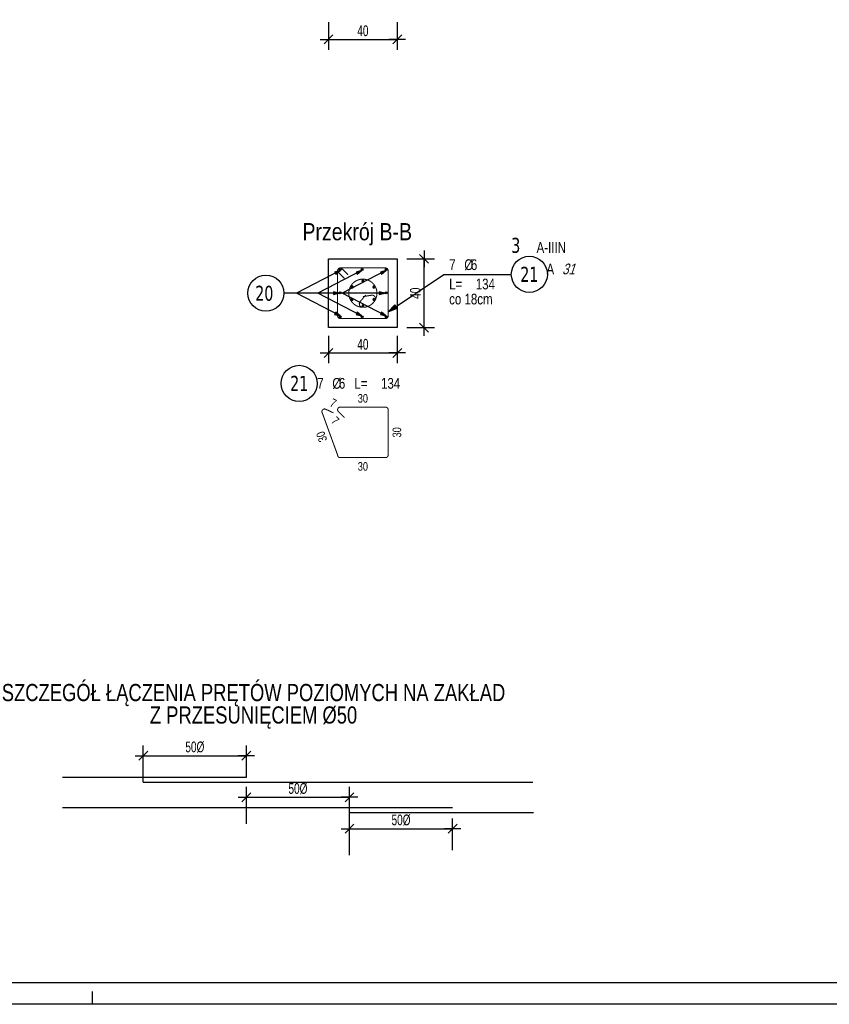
# Model space of a CAD drawing. Header units: millimetres. Extents: x 794 to 22817, y 194 to 7636.
# Tile 8 of 16: x 1951 to 2423, y 557 to 1130. Entities that reach past the tile are written whole.
import ezdxf
from ezdxf.enums import TextEntityAlignment as Align

# ---------------------------------------------------------------- set-up
doc = ezdxf.new("R2010")
doc.units = ezdxf.units.MM
doc.header["$LTSCALE"] = 25
for name, color, linetype in [('BA_pdz', 2, 'Continuous'), ('BA_ram', 2, 'Continuous'), ('BA_txg', 3, 'Continuous'), ('BA_wym', 1, 'Continuous'), ('BD_wis', 2, 'Continuous'), ('BZ_odn', 1, 'Continuous'), ('BZ_opi1', 7, 'Continuous'), ('BZ_opi2', 4, 'Continuous'), ('BZ_opi3', 30, 'Continuous'), ('BZ_opi4', 53, 'Continuous'), ('BZ_P_prz', 4, 'Continuous'), ('BZ_P_strz', 3, 'Continuous'), ('BZ_P_wid', 3, 'Continuous'), ('BZ_P_wyc', 134, 'Continuous'), ('BZ_pom', 6, 'Continuous'), ('BZ_wym', 1, 'Continuous')]:
    doc.layers.add(name, color=color, linetype=linetype)
doc.styles.add('BIKTBG', font='tahoma.ttf', dxfattribs={"width": 0.85})
doc.styles.add('BIKTC', font='bikromsw.shx', dxfattribs={"width": 0.85})
doc.styles.add('BIKTG', font='bikromsw.shx', dxfattribs={"width": 0.8})
doc.styles.add('BIKTS', font='bikromsw.shx', dxfattribs={"width": 0.8})
doc.styles.add('BIKWYM', font='bikromsw.shx', dxfattribs={"width": 0.7})
doc.dimstyles.new('BA_KR_25_cm', dxfattribs={"dimscale": 0.25, "dimtxt": 25, "dimasz": 1.666667, "dimexe": 24, "dimexo": 0, "dimgap": 0, "dimtad": 0, "dimdec": 1, "dimrnd": 0.5, "dimzin": 9, "dimdsep": 46, "dimtxsty": 'BIKWYM', "dimblk": 'WYM-KR', "dimcen": 0, "dimdle": 20, "dimclrd": 256, "dimclre": 256, "dimclrt": 7, "dimadec": 0, "dimazin": 0, "dimtfac": 0.033333, "dimtdec": 1, "dimtmove": 0, "dimatfit": 3, "dimldrblk": 'WYM-KR', "dimfxl": 1, "dimtvp": 0.8, "dimtolj": 1, "dimarcsym": 0})
doc.dimstyles.new('BA_ST_25_cm', dxfattribs={"dimscale": 0.25, "dimtxt": 25, "dimasz": 1.666667, "dimexe": 24, "dimexo": 0, "dimgap": 0, "dimtad": 0, "dimdec": 1, "dimrnd": 0.5, "dimdsep": 46, "dimtxsty": 'BIKWYM', "dimblk": 'WYM-ST', "dimcen": 0, "dimdle": 20, "dimclrd": 256, "dimclre": 256, "dimclrt": 7, "dimadec": 0, "dimazin": 0, "dimtfac": 0.033333, "dimtdec": 1, "dimtix": 1, "dimtmove": 2, "dimatfit": 3, "dimldrblk": 'WYM-ST', "dimfxl": 1, "dimtvp": 0.8, "dimtolj": 1, "dimtzin": 0, "dimarcsym": 0})

# ---------------------------------------------------------------- blocks, each defined once
blk = doc.blocks.new('PRET3')
blk.add_hatch(color=0).paths.add_polyline_path([(0.5, 0, 1), (-0.5, 0, 1)])
at = {"color": 0}
blk.add_circle((0, 0), 0.5, dxfattribs=at)
blk = doc.blocks.new('WYM-KR')
at = {"linetype": 'ByBlock'}
blk.add_line((11.52, 0), (-11.52, 0), dxfattribs=at)
at = {"color": 7, "linetype": 'ByBlock'}
blk.add_line((6.24, 6.24), (-6.24, -6.24), dxfattribs=at)
blk = doc.blocks.new('*D33')
at = {"layer": 'BA_wym', "lineweight": -2}
for p, q in [((2023.33, 685.89), (2023.33, 707.39)), ((2083.33, 688.89), (2083.33, 707.39)), ((2023.75, 701.39), (2082.91, 701.39))]:
    blk.add_line(p, q, dxfattribs=at)
at = {"layer": 'Defpoints', "color": 0}
for p in [(2083.33, 701.39), (2083.33, 688.89), (2023.33, 685.89)]:
    blk.add_point(p, dxfattribs=at)
at = {"layer": 'BA_wym', "lineweight": -2, "xscale": 0.4166666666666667, "yscale": 0.4166666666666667, "zscale": 0.4166666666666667, "rotation": 180}
blk.add_blockref('WYM-KR', (2023.33, 701.39), dxfattribs=at)
at = {"layer": 'BA_wym', "lineweight": -2, "xscale": 0.4166666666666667, "yscale": 0.4166666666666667, "zscale": 0.4166666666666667}
blk.add_blockref('WYM-KR', (2083.33, 701.39), dxfattribs=at)
at = {"layer": 'BA_wym', "color": 7, "insert": (2053.33, 706.39), "char_height": 6.25, "attachment_point": 5, "style": 'BIKWYM'}
blk.add_mtext('\\A1;{\\A1;50%%C}', dxfattribs=at)
blk = doc.blocks.new('*D34')
at = {"layer": 'BA_wym', "lineweight": -2}
for p, q in [((2083.33, 661.7), (2083.33, 683.2)), ((2143.33, 664.7), (2143.33, 683.2)), ((2083.75, 677.2), (2142.91, 677.2))]:
    blk.add_line(p, q, dxfattribs=at)
at = {"layer": 'Defpoints', "color": 0}
for p in [(2143.33, 677.2), (2143.33, 664.7), (2083.33, 661.7)]:
    blk.add_point(p, dxfattribs=at)
at = {"layer": 'BA_wym', "lineweight": -2, "xscale": 0.4166666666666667, "yscale": 0.4166666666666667, "zscale": 0.4166666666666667, "rotation": 180}
blk.add_blockref('WYM-KR', (2083.33, 677.2), dxfattribs=at)
at = {"layer": 'BA_wym', "lineweight": -2, "xscale": 0.4166666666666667, "yscale": 0.4166666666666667, "zscale": 0.4166666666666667}
blk.add_blockref('WYM-KR', (2143.33, 677.2), dxfattribs=at)
at = {"layer": 'BA_wym', "color": 7, "insert": (2113.33, 682.2), "char_height": 6.25, "attachment_point": 5, "style": 'BIKWYM'}
blk.add_mtext('\\A1;{\\A1;50%%C}', dxfattribs=at)
blk = doc.blocks.new('*D35')
at = {"layer": 'BA_wym', "lineweight": -2}
for p, q in [((2143.33, 643.42), (2143.33, 664.92)), ((2203.33, 646.42), (2203.33, 664.92)), ((2143.75, 658.92), (2202.91, 658.92))]:
    blk.add_line(p, q, dxfattribs=at)
at = {"layer": 'Defpoints', "color": 0}
for p in [(2203.33, 658.92), (2143.33, 643.42), (2203.33, 646.42)]:
    blk.add_point(p, dxfattribs=at)
at = {"layer": 'BA_wym', "lineweight": -2, "xscale": 0.4166666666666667, "yscale": 0.4166666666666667, "zscale": 0.4166666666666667, "rotation": 180}
blk.add_blockref('WYM-KR', (2143.33, 658.92), dxfattribs=at)
at = {"layer": 'BA_wym', "lineweight": -2, "xscale": 0.4166666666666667, "yscale": 0.4166666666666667, "zscale": 0.4166666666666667}
blk.add_blockref('WYM-KR', (2203.33, 658.92), dxfattribs=at)
at = {"layer": 'BA_wym', "color": 7, "insert": (2173.33, 663.92), "char_height": 6.25, "attachment_point": 5, "style": 'BIKWYM'}
blk.add_mtext('\\A1;{\\A1;50%%C}', dxfattribs=at)
blk = doc.blocks.new('WYM-ST')
blk.add_hatch(color=256).paths.add_polyline_path([(-13, 2.9), (0, 0), (-13, -2.9)])
blk.add_lwpolyline([(0, 0), (-13, 2.9), (-13, -2.9), (0, 0)])
blk = doc.blocks.new('bik_BlkOpPret', base_point=(1524.45, 7050.26))
at = {"layer": 'BZ_opi1', "style": 'BIKTS', "width": 0.6}
for tag, p in [('SZTUK', (1533.83, 7057.76)), ('PRZEDR_FI', (1554.72, 7057.76)), ('PRZEKROJ', (1563.29, 7057.76)), ('PRZEDR_L', (1533.83, 7024.01)), ('DLUGOSC', (1568.65, 7024.01)), ('UWAGA', (1533.83, 6997.76))]:
    blk.add_attdef(tag, p, '', height=18.75, dxfattribs=at)
at = {"layer": 'BZ_opi2', "style": 'BIKTBG', "width": 0.6}
blk.add_attdef('NUMER', text='', height=26.25, dxfattribs=at).set_placement((1620.77, 7050.26), align=Align.MIDDLE_CENTER)
at = {"layer": 'BZ_pom', "width": 0.6}
for tag, p, height, style in [('POZYCJA', (1589.27, 7087.76), 26.25, 'BIKTBG'), ('GATUNEK', (1630.22, 7087.76), 18.75, 'BIKTS'), ('METODA_L', (1639.09, 7050.26), 18.75, 'BIKTS'), ('EURO_KOD', (1663.74, 7050.26), 18.75, 'BIKTS')]:
    blk.add_attdef(tag, p, '', height=height, dxfattribs=dict(at, style=style))
at = {"layer": 'BZ_wym', "width": 0.6}
for tag, p, height, style, flags in [('PRZEDR_NR', (1533.83, 6969.63), 26.25, 'BIKTBG', 1), ('PRZEDR_SZT', (1533.83, 6941.51), 18.75, 'BIKTS', 1), ('TYP_PRETA', (1533.83, 6913.38), 18.75, 'BIKTS', 3), ('EURO_KOD_SEGMENTY', (1567.58, 6885.26), 18.75, 'BIKTS', 3), ('HAK_1', (1533.83, 6857.13), 18.75, 'BIKTS', 3), ('HAK_2', (1533.83, 6829.01), 18.75, 'BIKTS', 3), ('ID', (1533.83, 6800.88), 18.75, 'BIKTS', 3), ('ID_C', (1533.83, 6772.76), 18.75, 'BIKTS', 3), ('b_atr_0', (1533.83, 6744.63), 18.75, 'BIKTS', 3)]:
    blk.add_attdef(tag, p, '', height=height, dxfattribs=dict(at, style=style, flags=flags))
blk = doc.blocks.new('bik_BlkOpPretW', base_point=(4584.01, 2498.44))
at = {"layer": 'BZ_opi2', "style": 'BIKTBG', "width": 0.8}
blk.add_attdef('NUMER', text='', height=17.5, dxfattribs=at).set_placement((4615.01, 2498.44), align=Align.MIDDLE_CENTER)
at = {"layer": 'BZ_opi4', "style": 'BIKTS', "width": 0.8}
for tag, p in [('SZTUK', (4635.46, 2492.19)), ('PRZEDR_FI', (4663.08, 2492.19)), ('PRZEKROJ', (4670.7, 2492.19)), ('PRZEDR_L', (4688.79, 2492.19)), ('DLUGOSC', (4719.75, 2492.19))]:
    blk.add_attdef(tag, p, '', height=12.5, dxfattribs=at)
at = {"layer": 'BZ_pom', "width": 0.8}
for tag, p, height, style, flags in [('POZYCJA', (4635.46, 2473.44), 17.5, 'BIKTBG', 3), ('GATUNEK', (4635.46, 2454.69), 12.5, 'BIKTS', 1), ('METODA_L', (4635.46, 2417.19), 12.5, 'BIKTS', 3)]:
    blk.add_attdef(tag, p, '', height=height, dxfattribs=dict(at, style=style, flags=flags))
at = {"layer": 'BZ_wym', "width": 0.8}
for tag, p, height, style, flags in [('UWAGA', (4635.46, 2435.94), 12.5, 'BIKTS', 1), ('TYP_PRETA', (4635.46, 2398.44), 12.5, 'BIKTS', 3), ('PRZEDR_NR', (4635.46, 2379.69), 17.5, 'BIKTBG', 1), ('PRZEDR_SZT', (4635.46, 2360.94), 12.5, 'BIKTS', 1), ('EURO_KOD', (4635.46, 2342.19), 12.5, 'BIKTS', 3), ('EURO_KOD_SEGMENTY', (4665.46, 2342.19), 12.5, 'BIKTS', 3), ('HAK_1', (4635.46, 2323.44), 12.5, 'BIKTS', 3), ('HAK_2', (4635.46, 2304.69), 12.5, 'BIKTS', 3), ('ID', (4635.46, 2285.94), 12.5, 'BIKTS', 3), ('ID_C', (4635.46, 2267.19), 12.5, 'BIKTS', 3), ('b_atr_0', (4635.46, 2248.44), 12.5, 'BIKTS', 3)]:
    blk.add_attdef(tag, p, '', height=height, dxfattribs=dict(at, style=style, flags=flags))
blk = doc.blocks.new('*D77')
at = {"layer": 'BA_wym', "lineweight": -2}
for p, q in [((2131.11, 945.71), (2131.11, 929.71)), ((2171.11, 945.71), (2171.11, 929.71)), ((2131.53, 935.71), (2170.69, 935.71))]:
    blk.add_line(p, q, dxfattribs=at)
at = {"layer": 'Defpoints', "color": 0}
for p in [(2131.11, 945.71), (2171.11, 945.71), (2171.11, 935.71)]:
    blk.add_point(p, dxfattribs=at)
at = {"layer": 'BA_wym', "lineweight": -2, "xscale": 0.4166666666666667, "yscale": 0.4166666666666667, "zscale": 0.4166666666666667, "rotation": 180}
blk.add_blockref('WYM-KR', (2131.11, 935.71), dxfattribs=at)
at = {"layer": 'BA_wym', "lineweight": -2, "xscale": 0.4166666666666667, "yscale": 0.4166666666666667, "zscale": 0.4166666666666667}
blk.add_blockref('WYM-KR', (2171.11, 935.71), dxfattribs=at)
at = {"layer": 'BA_wym', "color": 7, "insert": (2151.11, 940.71), "char_height": 6.25, "attachment_point": 5, "style": 'BIKWYM'}
blk.add_mtext('\\A1;40', dxfattribs=at)
blk = doc.blocks.new('*D78')
at = {"layer": 'BA_wym', "lineweight": -2}
for p, q in [((2176.72, 990.46), (2192.72, 990.46)), ((2186.72, 950.88), (2186.72, 990.05)), ((2176.72, 950.46), (2192.72, 950.46))]:
    blk.add_line(p, q, dxfattribs=at)
at = {"layer": 'Defpoints', "color": 0}
for p in [(2176.72, 990.46), (2186.72, 990.46), (2176.72, 950.46)]:
    blk.add_point(p, dxfattribs=at)
at = {"layer": 'BA_wym', "lineweight": -2, "xscale": 0.4166666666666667, "yscale": 0.4166666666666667, "zscale": 0.4166666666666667}
for p, rotation in [((2186.72, 990.46), 90), ((2186.72, 950.46), 270)]:
    blk.add_blockref('WYM-KR', p, dxfattribs=dict(at, rotation=rotation))
at = {"layer": 'BA_wym', "color": 7, "insert": (2181.72, 970.46), "char_height": 6.25, "attachment_point": 5, "rotation": 90, "style": 'BIKWYM'}
blk.add_mtext('\\A1;40', dxfattribs=at)
blk = doc.blocks.new('*D79')
at = {"layer": 'BA_wym', "lineweight": -2}
for p, q in [((2131.11, 1128.12), (2131.11, 1112.12)), ((2171.11, 1128.12), (2171.11, 1112.12)), ((2131.53, 1118.12), (2170.69, 1118.12))]:
    blk.add_line(p, q, dxfattribs=at)
at = {"layer": 'Defpoints', "color": 0}
for p in [(2131.11, 1128.12), (2171.11, 1128.12), (2171.11, 1118.12)]:
    blk.add_point(p, dxfattribs=at)
at = {"layer": 'BA_wym', "lineweight": -2, "xscale": 0.4166666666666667, "yscale": 0.4166666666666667, "zscale": 0.4166666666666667, "rotation": 180}
blk.add_blockref('WYM-KR', (2131.11, 1118.12), dxfattribs=at)
at = {"layer": 'BA_wym', "lineweight": -2, "xscale": 0.4166666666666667, "yscale": 0.4166666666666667, "zscale": 0.4166666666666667}
blk.add_blockref('WYM-KR', (2171.11, 1118.12), dxfattribs=at)
at = {"layer": 'BA_wym', "color": 7, "insert": (2151.11, 1123.12), "char_height": 6.25, "attachment_point": 5, "style": 'BIKWYM'}
blk.add_mtext('\\A1;40', dxfattribs=at)

msp = doc.modelspace()

# ---------------------------------------------------------------- linework, layer by layer
at = {"layer": 'BA_pdz', "color": 1}
msp.add_line((1993.78, 556.74), (1993.78, 564.24), dxfattribs=at)
at = {"layer": 'BA_ram', "color": 1}
msp.add_lwpolyline([(793.78, 556.74), (793.78, 2041.74), (2893.78, 2041.74), (2893.78, 556.74)], close=True, dxfattribs=at)
at = {"layer": 'BA_ram'}
msp.add_lwpolyline([(868.78, 569.24), (868.78, 2029.24), (2881.28, 2029.24), (2881.28, 569.24)], close=True, dxfattribs=at)
at = {"layer": 'BD_wis'}
msp.add_lwpolyline([(2131.11, 950.46), (2131.11, 990.46), (2171.11, 990.46), (2171.11, 950.46), (2131.11, 950.46)], dxfattribs=at)
at = {"layer": 'BZ_odn'}
msp.add_circle((2248, 981.45), 10.5, dxfattribs=at)
at = {"layer": 'BZ_odn', "color": 252}
for centre in [(2094.7, 970.46), (2114.06, 918.01)]:
    msp.add_circle(centre, 10.5, dxfattribs=at)
at = {"layer": 'BZ_P_strz', "const_width": 0.6}
msp.add_lwpolyline([(2142.51, 981.19), (2138.97, 984.73, 0.668179), (2136.41, 983.66), (2136.41, 957.26, 0.414214), (2137.91, 955.76), (2164.31, 955.76, 0.414214), (2165.81, 957.26), (2165.81, 983.66, 0.414214), (2164.31, 985.16), (2137.91, 985.16, 0.668179), (2136.85, 982.6), (2140.39, 979.07)], format="xyb", dxfattribs=at)
at = {"layer": 'BZ_P_strz', "color": 8, "const_width": 0.6}
for points in [[(2151.62, 962.28, 0.021545), (2151.72, 962.29, 0.001542), (2151.77, 962.29, 0.002997), (2151.87, 962.3, 0.015437), (2152.37, 962.36, 0.003373), (2152.48, 962.38, 0.017213), (2153.03, 962.49, 0.003702), (2153.15, 962.52, 0.015729), (2153.64, 962.67, 0.002347), (2153.72, 962.69, 0.017313), (2154.25, 962.89, 0.004015), (2154.37, 962.94, 0.017394), (2154.88, 963.18, 0.000223), (2154.89, 963.19, 0.017568), (2155.39, 963.47, 0.004035), (2155.5, 963.54, 0.017339), (2155.97, 963.86, 0.002135), (2156.03, 963.9, 0.015864), (2156.44, 964.23, 0.003763), (2156.53, 964.31, 0.017205), (2156.94, 964.7, 0.003279), (2157.01, 964.77, 0.015423), (2157.35, 965.15, 0.003126), (2157.42, 965.23, 0.017232), (2157.77, 965.67, 0.001548), (2157.8, 965.72, 0.174661), (2159.29, 971.07, 0.414214), (2150.51, 978.64, 0.414214), (2142.93, 969.86, 0.404793), (2151.45, 962.27)], [(2151.94, 968.39), (2149.55, 965.63, 0.500731), (2150.28, 962.34)], [(2158.49, 966.98, 0.500731), (2156.06, 969.29), (2152.45, 968.68)]]:
    msp.add_lwpolyline(points, format="xyb", dxfattribs=at)
msp.add_lwpolyline([(2152.82, 969.41), (2152.14, 968.63), (2151.13, 968.46)], dxfattribs=at)
at = {"layer": 'BZ_P_wid'}
for p, q in [((1976.3, 688.89), (2083.33, 688.89)), ((2023.33, 685.89), (2249.94, 685.89)), ((1976.3, 671.3), (2203.33, 671.3)), ((2143.33, 668.3), (2250.36, 668.3))]:
    msp.add_line(p, q, dxfattribs=at)
at = {"layer": 'BZ_P_wyc', "linetype": 'Continuous', "const_width": 0.6}
msp.add_lwpolyline([(2133.96, 900.87), (2129.43, 902.98, 0.668179), (2127.38, 901.11), (2136.41, 876.3, 0.414214), (2137.91, 874.8), (2164.31, 874.8, 0.414214), (2165.81, 876.3), (2165.81, 902.7, 0.414214), (2164.31, 904.2), (2137.91, 904.2, 0.668179), (2136.85, 901.64), (2140.39, 898.11)], format="xyb", dxfattribs=at)

# ---------------------------------------------------------------- block references
ref = msp.add_blockref('bik_BlkOpPret', (2198.21, 981.45))
ref.add_attrib('NUMER', '21', dxfattribs={"layer": 'BZ_opi2', "height": 8.75, "style": 'BIKTBG', "width": 0.8}).set_placement((2248, 981.45), align=Align.MIDDLE_CENTER)
ref.add_attrib('POZYCJA', '3', (2237.5, 993.95), dxfattribs={"layer": 'BZ_pom', "height": 8.75, "style": 'BIKTBG', "width": 0.8})
ref.add_attrib('SZTUK', '7', (2201.34, 983.95), dxfattribs={"layer": 'BZ_opi1', "height": 6.25, "style": 'BIKTS', "width": 0.8})
ref.add_attrib('GATUNEK', 'A-IIIN', (2252.21, 993.95), dxfattribs={"layer": 'BZ_pom', "height": 6.25, "style": 'BIKTS', "width": 0.8})
ref.add_attrib('PRZEKROJ', '6', (2213.96, 983.95), dxfattribs={"layer": 'BZ_opi1', "height": 6.25, "style": 'BIKTS', "width": 0.8})
ref.add_attrib('DLUGOSC', '134', (2216.82, 972.7), dxfattribs={"layer": 'BZ_opi1', "height": 6.25, "style": 'BIKTS', "width": 0.8})
ref.add_attrib('UWAGA', 'co 18cm', (2201.34, 963.95), dxfattribs={"layer": 'BZ_opi1', "height": 6.25, "style": 'BIKTS', "width": 0.8})
ref.add_attrib('METODA_L', 'A', (2257.98, 981.45), dxfattribs={"layer": 'BZ_pom', "height": 6.25, "style": 'BIKTS', "width": 0.8})
ref.add_attrib('PRZEDR_FI', '%%c', (2210.15, 983.95), dxfattribs={"layer": 'BZ_opi1', "height": 6.25, "style": 'BIKTS', "width": 0.8})
ref.add_attrib('PRZEDR_L', 'L=', (2201.34, 972.7), dxfattribs={"layer": 'BZ_opi1', "height": 6.25, "style": 'BIKTS', "width": 0.8})
ref.add_attrib('EURO_KOD', '31', (2267.02, 981.45), dxfattribs={"layer": 'BZ_pom', "height": 6.25, "style": 'BIKTS', "oblique": 18, "width": 0.8})
ref = msp.add_blockref('bik_BlkOpPretW', (2098.56, 918.01))
ref.add_attrib('NUMER', '21', dxfattribs={"layer": 'BZ_opi2', "height": 8.75, "style": 'BIKTBG', "width": 0.8}).set_placement((2114.06, 918.01), align=Align.MIDDLE_CENTER)
ref.add_attrib('SZTUK', '7', (2124.54, 914.89), dxfattribs={"layer": 'BZ_opi4', "height": 6.25, "style": 'BIKTS', "width": 0.8})
ref.add_attrib('PRZEKROJ', '6', (2137.16, 914.89), dxfattribs={"layer": 'BZ_opi4', "height": 6.25, "style": 'BIKTS', "width": 0.8})
ref.add_attrib('DLUGOSC', '134', (2161.68, 914.89), dxfattribs={"layer": 'BZ_opi4', "height": 6.25, "style": 'BIKTS', "width": 0.8})
ref.add_attrib('PRZEDR_FI', '%%c', (2133.35, 914.89), dxfattribs={"layer": 'BZ_opi4', "height": 6.25, "style": 'BIKTS', "width": 0.8})
ref.add_attrib('PRZEDR_L', 'L=', (2146.2, 914.89), dxfattribs={"layer": 'BZ_opi4', "height": 6.25, "style": 'BIKTS', "width": 0.8})
at = {"layer": 'BZ_P_prz', "xscale": 1.2, "yscale": 1.2, "zscale": 1.2}
for p in [(2137.87, 984.25), (2150.64, 984.25), (2164.64, 984.25), (2137.87, 970.73), (2164.64, 970.73), (2137.87, 956.73), (2150.64, 956.73), (2164.64, 956.73)]:
    msp.add_blockref('PRET3', p, dxfattribs=at)
at = {"layer": 'BZ_P_prz', "color": 8, "xscale": -1.2, "yscale": 1.2, "zscale": 1.2}
for p, rotation in [((2144.79, 974.11), 149.9999999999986), ((2151.11, 977.76), 89.99999999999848), ((2157.43, 974.11), 29.99999999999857), ((2144.79, 966.81), 209.9999999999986), ((2151.11, 963.16), 269.9999999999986), ((2157.43, 966.81), 329.9999999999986)]:
    msp.add_blockref('PRET3', p, dxfattribs=dict(at, rotation=rotation))

# ---------------------------------------------------------------- texts
at = {"layer": 'BA_txg', "style": 'BIKTG'}
for s, width, p in [('Przekrój B-B', 0.85, (2147.84, 1006.26)), ('SZCZEGÓŁ ŁĄCZENIA PRĘTÓW POZIOMYCH NA ZAKŁAD', 0.8, (2087.47, 738.13)), ('Z PRZESUNIĘCIEM %%C50', 0.8, (2087.47, 725.08))]:
    msp.add_text(s, height=10, dxfattribs=dict(at, width=width)).set_placement(p, align=Align.MIDDLE_CENTER)
at = {"layer": 'BZ_opi2', "linetype": 'Continuous', "style": 'BIKTBG', "width": 0.8}
msp.add_text('20', height=8.75, dxfattribs=at).set_placement((2093.75, 970.44), align=Align.MIDDLE_CENTER)
at = {"layer": 'BZ_opi3', "style": 'BIKTC', "width": 0.8}
for s, rotation, p in [('30', 359.9998, (2151.11, 909.3)), ('7', 334.9998, (2133.85, 906.55)), ('7', 315, (2135.01, 896.27)), ('30', 109.9998, (2127.1, 886.96)), ('30', 90, (2170.91, 889.5))]:
    msp.add_text(s, height=5, rotation=rotation, dxfattribs=at).set_placement(p, align=Align.MIDDLE_CENTER)
msp.add_text('30', height=5, dxfattribs=at).set_placement((2151.11, 869.7), align=Align.MIDDLE_CENTER)

# ---------------------------------------------------------------- dimensions: what is measured, and where the dimension line sits
at = {"layer": 'BA_wym'}
for base, p1, p2, picture, middle in [((2171.11, 1118.12), (2131.11, 1128.12), (2171.11, 1128.12), '*D79', (2151.11, 1123.12)), ((2171.11, 935.71), (2131.11, 945.71), (2171.11, 945.71), '*D77', (2151.11, 940.71))]:
    dim = msp.add_linear_dim(base=base, p1=p1, p2=p2, dimstyle='BA_KR_25_cm', override={"dimdec": 0, "dimrnd": 1, "dimatfit": 1}, dxfattribs=at)
    dim.commit()
    dim.dimension.update_dxf_attribs({"geometry": picture, "text_midpoint": middle})
dim = msp.add_linear_dim(base=(2186.72, 990.46), p1=(2176.72, 950.46), p2=(2176.72, 990.46), angle=90, dimstyle='BA_KR_25_cm', override={"dimdec": 0, "dimrnd": 1, "dimatfit": 1}, dxfattribs=at)
dim.commit()
dim.dimension.update_dxf_attribs({"geometry": '*D78', "text_midpoint": (2181.72, 970.46)})
for base, p1, p2, picture, middle in [((2083.33, 701.39, -9063.92), (2023.33, 685.89, -9063.92), (2083.33, 688.89, -9063.92), '*D33', (2053.33, 706.39, -9063.92)), ((2143.33, 677.2), (2083.33, 661.7), (2143.33, 664.7), '*D34', (2113.33, 682.2)), ((2203.33, 658.92), (2143.33, 643.42), (2203.33, 646.42), '*D35', (2173.33, 663.92))]:
    dim = msp.add_linear_dim(base=base, p1=p1, p2=p2, text='{\\A1;50%%C}', dimstyle='BA_KR_25_cm', override={"dimdec": 0, "dimrnd": 1, "dimblk": 'WYM-KR', "dimatfit": 1}, dxfattribs=at)
    dim.commit()
    dim.dimension.update_dxf_attribs({"geometry": picture, "text_midpoint": middle})

# ---------------------------------------------------------------- leaders
at = {"layer": 'BZ_odn', "color": 252}
for points in [[(2137.87, 983.65), (2112.48, 970.46), (2105.2, 970.46)], [(2150.35, 983.65), (2124.96, 970.46), (2117.68, 970.46)], [(2164.52, 983.65), (2139.14, 970.46), (2131.86, 970.46)], [(2137.91, 957.26), (2112.48, 970.46), (2105.2, 970.46)], [(2137.33, 970.46), (2119.76, 970.46), (2112.48, 970.46)], [(2150.39, 957.26), (2124.96, 970.46), (2117.68, 970.46)], [(2164.57, 957.26), (2139.14, 970.46), (2131.86, 970.46)], [(2163.81, 970.46), (2146.24, 970.46), (2138.96, 970.46)]]:
    msp.add_leader(points, dimstyle='BA_ST_25_cm', override={"dimasz": 1, "dimclrd": 252}, dxfattribs=at)
at = {"layer": 'BZ_odn'}
msp.add_leader([(2165.87, 959.66), (2198.21, 981.45), (2237.5, 981.45)], dimstyle='BA_ST_25_cm', dxfattribs=at)

doc.saveas('drawing.dxf')
